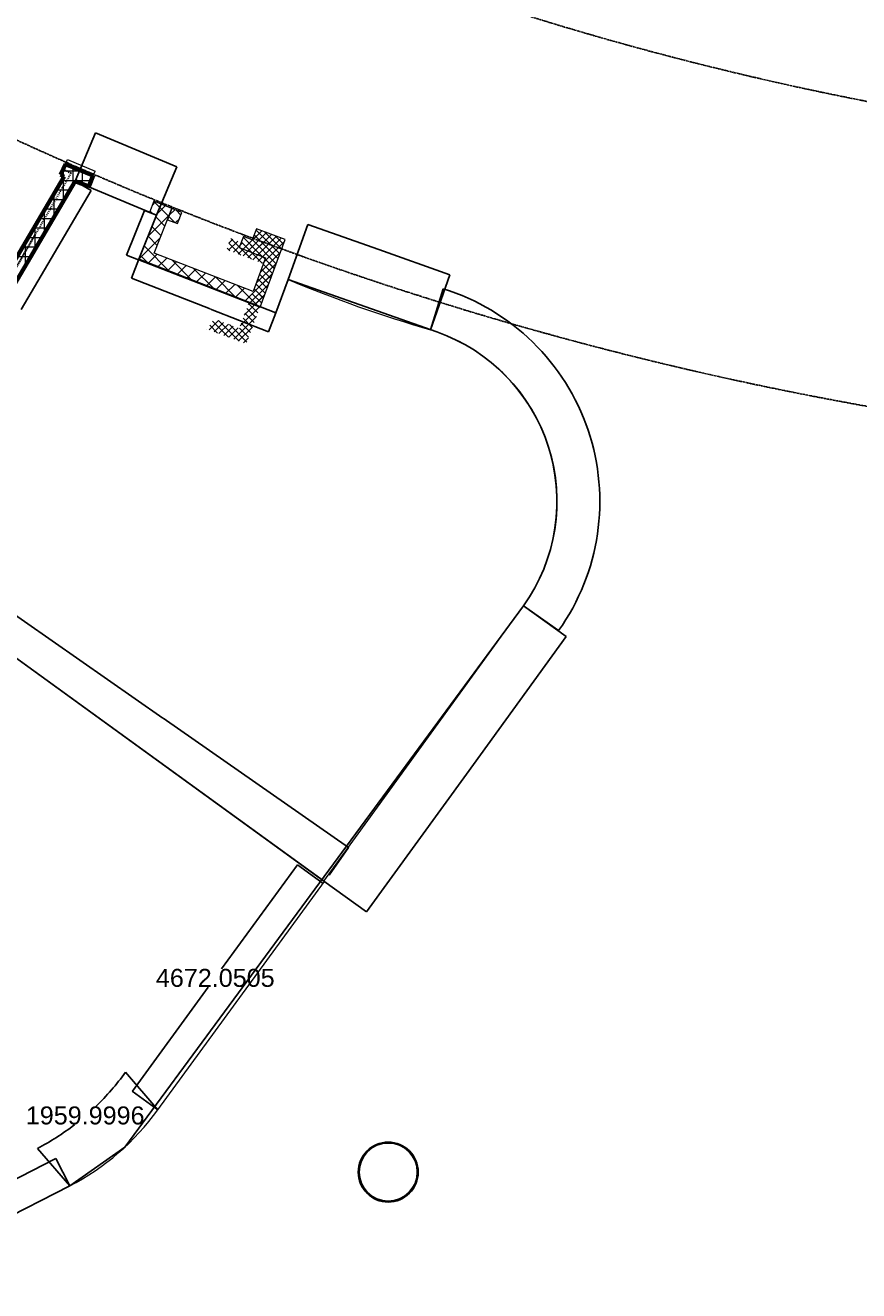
# Model space of a CAD drawing. Header units: millimetres. Extents: x 98667 to 994031, y -2704 to 533009.
# Tile 233 of 256: x 693224 to 707123, y 386311 to 407423. Entities that reach past the tile are written whole.
import ezdxf

# ---------------------------------------------------------------- set-up
doc = ezdxf.new("R2010")
doc.units = ezdxf.units.MM
doc.linetypes.add('DIVIDE', pattern=[31.75, 12.7, -6.35, 0, -6.35, 0, -6.35])
doc.linetypes.add('sp00000g0$0$CENTER', pattern=[50.800000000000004, 31.75, -6.35, 6.35, -6.35])
for name, color, linetype, lineweight in [('0_F&B AREA', 3, 'Continuous', 0), ('A-WALL-2HRS', 140, 'DIVIDE', 30), ('A-WALL-FNSH', 1, 'Continuous', 15), ('A-WALL-FULL', 6, 'Continuous', 70), ('A-WALL-PATT', 5, 'Continuous', 15)]:
    doc.layers.add(name, color=color, linetype=linetype, lineweight=lineweight)
for name, color, linetype in [('A-COL ENCLOUSER INNER', 1, 'Continuous'), ('A-COL ENCLOUSER OUTER', 6, 'Continuous'), ('A-WALL-PATT-50', 5, 'Continuous'), ('sp00000g0$0$S-GRID', 1, 'sp00000g0$0$CENTER'), ('STAIRCASE-7$0$A-WALL-HATCH', 253, 'Continuous')]:
    doc.layers.add(name, color=color, linetype=linetype)
doc.styles.get("Standard").update_dxf_attribs({"font": 'arial.ttf'})

msp = doc.modelspace()

# ---------------------------------------------------------------- linework, layer by layer
at = {"layer": '0_F&B AREA', "color": 251, "extrusion": (-9.956900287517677e-08, 8.032407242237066e-09, 0.999999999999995)}
for p, q in [((694056.8554085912, 404822.1146264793, -0.005154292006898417), (691639.9869525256, 400718.2548330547, -0.005361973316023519)), ((695410.3586732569, 404253.7668495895, -0.005014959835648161), (694056.8554085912, 404822.1146264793, -0.005154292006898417)), ((695112.1951568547, 403508.2875021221, -0.005038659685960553), (695410.3586732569, 404253.7668495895, -0.005014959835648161)), ((697402.2757068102, 402624.8302887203, -0.004803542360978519), (695112.1951568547, 403508.2875021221, -0.005038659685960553)), ((697609.5638204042, 403181.4051287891, -0.004787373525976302), (697402.2757068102, 402624.8302887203, -0.004803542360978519)), ((692108.8710970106, 397564.234263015, -0.005289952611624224), (698203.6588954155, 393145.3734255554, -0.004647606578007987)), ((698203.6588954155, 393145.3734255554, -0.004647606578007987), (701534.5616908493, 397739.5188537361, -0.00435285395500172))]:
    msp.add_line(p, q, dxfattribs=at)
at = {"layer": '0_F&B AREA', "color": 251, "extrusion": (2.005866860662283e-08, 2.112062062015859e-07, 0.9999999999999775)}
for p, q in [((698214.2325483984, 393137.7071882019, 0.001083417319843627), (692108.9325786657, 397564.2454999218, 0.0002709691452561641)), ((695435.0202764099, 389329.6822224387, 0.001943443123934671), (698214.2325483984, 393137.7071882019, 0.001083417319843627)), ((690640.3609118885, 386357.8533879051, 0.002667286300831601), (693965.6065308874, 388059.4387377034, 0.00224120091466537))]:
    msp.add_line(p, q, dxfattribs=at)
at = {"layer": '0_F&B AREA', "color": 251, "extrusion": (-9.956900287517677e-08, 8.032407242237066e-09, 0.999999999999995)}
for centre, radius, start, end in [((706011.9337959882, 423176.6598263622, -0.0710091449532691), 21688.93800137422, 247.2069677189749, 253.8556817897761), ((699090.326446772, 399478.5891215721, -0.07100914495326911), 2999.775212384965, 324.5681973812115, 72.72455114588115)]:
    msp.add_arc(centre, radius, start, end, dxfattribs=at)
at = {"layer": '0_F&B AREA', "color": 251, "extrusion": (2.005866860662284e-08, 2.11206206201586e-07, 0.9999999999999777)}
msp.add_arc((692021.6596082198, 391793.2189292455, 0.0981217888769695), 4209.518280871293, 297.5031870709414, 324.1807544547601, dxfattribs=at)
at = {"layer": 'A-COL ENCLOUSER INNER', "color": 251}
for radius in [494, 485]:
    msp.add_circle((699276.3323121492, 388289.8157814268), radius, dxfattribs=at)
at = {"layer": 'A-COL ENCLOUSER OUTER', "color": 251}
msp.add_circle((699276.3323121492, 388289.8157814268), 500, dxfattribs=at)
at = {"layer": 'A-WALL-2HRS', "color": 251}
for p, q in [((693984.7561415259, 404956.8864868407, -7.91282391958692e-05), (690558.3291333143, 399077.9685352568, -8.318475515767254e-05)), ((693986.0132593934, 404956.3062675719, -7.912869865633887e-05), (693853.0869574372, 405017.6580022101, -7.908011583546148e-05)), ((693986.0132593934, 404956.3062675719, -7.912869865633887e-05), (693853.0869574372, 405017.6580022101, -7.908011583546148e-05)), ((693986.0132593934, 404956.3062675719, -7.912869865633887e-05), (693853.0869574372, 405017.6580022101, -7.908011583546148e-05)), ((693986.0132593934, 404956.3062675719, -7.912869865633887e-05), (693853.0869574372, 405017.6580022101, -7.908011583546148e-05)), ((693984.7561415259, 404956.8864868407, -7.91282391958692e-05), (693853.0869574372, 405017.6580022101, -7.908011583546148e-05)), ((693382.740367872, 403923.9733875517, -7.984096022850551e-05), (690558.3291333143, 399077.9685352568, -8.318475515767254e-05))]:
    msp.add_line(p, q, dxfattribs=at)
at = {"layer": 'A-WALL-FNSH', "color": 251, "linetype": 'ByBlock'}
for p, q in [((693895.5589971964, 405109.3620990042, -7.901643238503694e-05), (693926.325822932, 405183.2092548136, -7.901643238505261e-05)), ((693926.325822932, 405183.2092548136), (694388.8971465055, 404990.4888838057)), ((694358.1221455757, 404916.6450367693), (694388.8971465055, 404990.4888838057)), ((695295.9434776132, 404302.3154450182, -2.293096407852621e-09), (695301.3141104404, 404316.3210261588))]:
    msp.add_line(p, q, dxfattribs=at)
at = {"layer": 'A-WALL-FULL', "color": 251}
for p, q in [((693811.2582804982, 404926.7286246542, -7.914327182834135e-05), (693895.113979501, 405108.3979895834, -7.90171019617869e-05)), ((693811.2955086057, 404926.8092780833, -7.914321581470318e-05), (693895.113979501, 405108.3979895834, -7.90171019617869e-05)), ((693811.2955086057, 404926.8092780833, -7.914321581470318e-05), (693895.113979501, 405108.3979895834, -7.90171019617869e-05)), ((693811.2955086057, 404926.8092780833, -7.914321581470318e-05), (693895.113979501, 405108.3979895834, -7.90171019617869e-05)), ((693811.2955086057, 404926.8092780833, -7.914321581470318e-05), (693895.113979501, 405108.3979895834, -7.90171019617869e-05)), ((694358.1221455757, 404916.6450367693), (693895.1139796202, 405108.3979891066, -7.9017101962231e-05)), ((690620.9685463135, 398988.1995561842, -8.32509557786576e-05), (694056.8603735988, 404822.1230576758, -7.922680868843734e-05)), ((693870.3618656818, 404899.5593009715), (693811.2582804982, 404926.7286246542, -7.914327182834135e-05)), ((694282.6384262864, 404731.4250248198, -7.929971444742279e-05), (694056.8554084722, 404822.1146262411, -7.922681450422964e-05)), ((694282.6432694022, 404731.4230795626, -7.92997160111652e-05), (694358.1221455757, 404916.6450367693))]:
    msp.add_line(p, q, dxfattribs=at)
at = {"layer": 'A-WALL-FULL', "color": 251, "linetype": 'ByBlock'}
for p, q in [((693895.096093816, 405108.3479600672), (693812.0478358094, 404926.4039397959)), ((693870.361865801, 404899.5593014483), (690493.9101809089, 399167.5831678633)), ((690621.2826416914, 398988.4906907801), (694056.8692014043, 404822.1309080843)), ((693812.0478358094, 404926.4039397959), (693870.361865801, 404899.5593014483)), ((694056.8692014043, 404822.1309080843), (694282.6472641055, 404731.4328821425)), ((694282.6472641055, 404731.4328821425), (694358.1221456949, 404916.6450372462))]:
    msp.add_line(p, q, dxfattribs=at)
at = {"layer": 'A-WALL-PATT', "color": 251, "linetype": 'Continuous'}
for p, q in [((694180.2592343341, 404988.6401987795), (693840.455545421, 404988.6401987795)), ((693862.3481527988, 404903.2483832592), (693862.3481527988, 405036.6030229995)), ((694021.0981527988, 404761.3915191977), (694021.0981527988, 405055.235063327)), ((694179.8481527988, 404772.7286412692), (694179.8481527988, 404988.8065959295)), ((694322.7691141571, 404829.8901987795), (693829.3229023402, 404829.8901987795)), ((693862.3481527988, 404491.8333612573), (693862.3481527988, 404885.9549570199)), ((694338.5981527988, 404868.7339875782), (694338.5981527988, 404924.5479384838)), ((693874.4546235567, 404512.3901987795), (693642.2978022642, 404512.3901987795)), ((693703.5981527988, 404222.2752033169), (693703.5981527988, 404616.4557027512)), ((693967.9467392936, 404671.1401987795), (693735.8103523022, 404671.1401987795)), ((693544.8481527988, 403952.7170453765), (693544.8481527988, 404346.9564484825)), ((693780.9625078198, 404353.6401987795), (693548.7852522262, 404353.6401987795)), ((695343.5231893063, 404282.1264468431), (695303.773527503, 404322.0958721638)), ((695342.9146707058, 404420.974998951), (695397.331289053, 404475.0924186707)), ((695616.7386649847, 404232.528318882), (695367.5175563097, 404483.127294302)), ((695403.0347957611, 404256.8745133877), (695557.2583990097, 404410.2501499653)), ((695625.3000330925, 404254.0276186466), (695716.5828232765, 404344.8085091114)), ((695818.7035181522, 404254.5747361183), (695737.0854717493, 404336.6440235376)), ((693687.4703920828, 404194.8901987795), (693455.2727021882, 404194.8901987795)), ((695268.5682725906, 403899.2572739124), (695625.3000330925, 404254.0276186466)), ((695552.7223731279, 404071.7706651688), (695399.2782510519, 404226.0631325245)), ((695716.7172825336, 404131.996950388), (695616.7386652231, 404232.5283187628)), ((695724.6367740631, 404128.928123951), (695798.2581505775, 404202.1447086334)), ((693500.4861606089, 403877.3901987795), (693268.2476021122, 403877.3901987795)), ((693593.9782763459, 404036.1401987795), (693361.7601521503, 404036.1401987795)), ((693386.0981527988, 403683.1588874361), (693386.0981527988, 404077.4571942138)), ((695119.876714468, 403527.4932126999), (695477.6832065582, 403883.332379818)), ((695424.6897886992, 403750.2553584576), (695270.8453069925, 403904.950398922)), ((695488.7060810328, 403911.0130118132), (695335.061778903, 404065.5067659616)), ((697173.7949132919, 403567.3750734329), (696856.0110317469, 403886.9158840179)), ((696858.6636128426, 403689.4893815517), (697166.8088319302, 403995.9403276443)), ((697020.6674466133, 403626.712417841), (697329.9694764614, 403934.3138144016)), ((697439.0852969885, 403525.7458525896), (697041.6652200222, 403925.363142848)), ((697500.119682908, 403689.5018984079), (697212.5464704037, 403978.6650146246)), ((693406.994044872, 403718.6401987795), (693174.7350520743, 403718.6401987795)), ((693227.3481527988, 403413.6007294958), (693227.3481527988, 403807.9579399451)), ((695647.8723630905, 403300.7110048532), (695206.6288353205, 403744.3940322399)), ((696809.5255055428, 403708.5305427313), (696792.948069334, 403725.1996304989)), ((697182.6712806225, 403563.9354548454), (697493.1301209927, 403872.6873013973)), ((693313.5019291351, 403559.8901987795), (693081.2225020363, 403559.8901987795)), ((695283.6029552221, 403441.8664742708), (695142.41236341, 403583.8376654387)), ((695265.8297071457, 403448.7536604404), (695421.0324320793, 403603.1030352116)), ((695427.8335413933, 403385.9766972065), (695583.0362665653, 403540.326072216)), ((695589.837375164, 403323.1997337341), (695745.0401003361, 403477.5491087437)), ((696012.1417710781, 403159.555535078), (695665.0835926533, 403508.5324912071)), ((697139.7052567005, 403297.3156177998), (697480.129576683, 403635.8681848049)), ((697378.0509109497, 403361.9898071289), (697222.0722481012, 403518.8308279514)), ((695751.8412091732, 403260.4227705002), (695907.0439343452, 403414.7721457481)), ((695913.8450434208, 403197.6458072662), (696069.0477685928, 403351.9951825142)), ((696376.4111791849, 403018.4000656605), (696029.3530006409, 403367.3770219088)), ((696075.8488771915, 403134.8688437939), (696231.051602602, 403289.2182190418)), ((696885.8680474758, 402820.9840273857), (697347.5334460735, 403280.1110539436)), ((697317.0165251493, 403198.233761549), (697161.1428507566, 403354.9692134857)), ((696237.8527112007, 403072.0918805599), (696393.055437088, 403226.4412560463)), ((696740.6805874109, 402877.2445957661), (696393.62240839, 403226.2215526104)), ((696399.8565452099, 403009.3149170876), (696555.0592710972, 403163.6642925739)), ((696561.860379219, 402946.537954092), (696717.0631048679, 403100.8873295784)), ((696723.8642134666, 402883.7609906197), (696879.0669391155, 403038.1103663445)), ((697104.9499952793, 402736.0891265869), (696757.8918162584, 403085.0660834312)), ((697255.9821394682, 403034.4777157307), (697100.2134540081, 403191.1075983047)), ((697194.9477535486, 402870.7216701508), (697039.2840567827, 403027.2459837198)), ((697047.8718812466, 402758.2070639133), (697214.9373157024, 402924.3539235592))]:
    msp.add_line(p, q, dxfattribs=at)
at = {"layer": 'A-WALL-PATT', "color": 251, "linetype": 'ByBlock'}
for p, q in [((695368.9000691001, 404486.6198249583), (695295.9434776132, 404302.3154450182)), ((695295.9434776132, 404302.3154450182), (695410.3586873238, 404253.7668436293)), ((695669.4037880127, 404364.7809265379), (695368.9000691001, 404486.6198249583)), ((695373.4359662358, 403621.546806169), (695669.4037880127, 404364.7809265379)), ((695410.3586873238, 404253.7668436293), (695112.1951565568, 403508.2875016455)), ((696861.1954455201, 403900.2105959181), (696789.4772864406, 403716.2992866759)), ((697009.6445234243, 403842.8988641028), (696861.1954455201, 403900.2105959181)), ((697081.5712793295, 404028.1349361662), (697009.6445234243, 403842.8988641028)), ((697559.1076221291, 403847.7673009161), (697081.5712793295, 404028.1349361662)), ((696789.4772864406, 403716.2992866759), (697231.7693168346, 403544.909820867)), ((697139.7430426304, 402722.6067178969), (697559.1076221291, 403847.7673009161)), ((695112.1951565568, 403508.2875016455), (697139.7430426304, 402722.6067178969)), ((697022.6372060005, 402982.4764643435), (695373.4359662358, 403621.546806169)), ((697231.7693168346, 403544.909820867), (697022.6372060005, 402982.4764643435))]:
    msp.add_line(p, q, dxfattribs=at)
at = {"layer": 'A-WALL-PATT', "color": 251}
for p, q in [((695668.9965019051, 404363.7581499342), (695595.4224487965, 404178.9990561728)), ((695835.4345834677, 404297.4798198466), (695668.9965019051, 404363.7581499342)), ((695763.7904830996, 404113.7559462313), (695835.4345834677, 404297.4798198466)), ((695595.4224489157, 404178.9990561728), (695763.7904830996, 404113.7559462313))]:
    msp.add_line(p, q, dxfattribs=at)
at = {"layer": 'A-WALL-PATT-50', "color": 251, "linetype": 'Continuous'}
for p, q in [((696855.31777668, 403574.2169156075), (697248.3891539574, 403965.1270709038)), ((696936.5549504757, 403543.0623967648), (697329.969476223, 403934.3138141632)), ((697009.0323956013, 403839.0313925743), (697166.8088316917, 403995.9403274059)), ((697018.010237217, 403512.1247923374), (697411.549798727, 403903.5005576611)), ((697438.5950411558, 403526.2388188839), (697042.0141165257, 403925.0123172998)), ((697469.2368875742, 403607.9914990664), (697073.1740694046, 404006.2440265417)), ((697078.4589028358, 404020.0211987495), (697085.2285089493, 404026.7535836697)), ((697499.8787344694, 403689.7441788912), (697212.5464708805, 403978.6650141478)), ((697530.5205811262, 403771.4968588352), (697391.8386051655, 403910.9455647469)), ((696633.1682113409, 403660.7349903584), (696588.4526084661, 403705.697811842)), ((696612.655425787, 403668.7238724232), (696767.3075077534, 403822.5256319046)), ((696815.8811044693, 403589.5758696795), (696619.9549274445, 403786.5852622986)), ((696620.8086230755, 403788.7772672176), (696686.2223749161, 403853.8313550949)), ((696996.8639168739, 403520.1563949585), (696651.810912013, 403867.1170916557)), ((696693.5428762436, 403637.2215535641), (696848.3926413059, 403791.2199091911)), ((696774.4303267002, 403605.719234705), (696929.47777462, 403759.9141862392)), ((697176.7596054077, 403451.8300545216), (696833.528586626, 403796.9586918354)), ((697377.311347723, 403362.7334593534), (696979.6942107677, 403762.5488988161)), ((697407.9531943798, 403444.4861394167), (697010.8541637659, 403843.7806081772)), ((697099.4655241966, 403481.1871879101), (697493.1301209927, 403872.6873013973)), ((697180.9208111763, 403450.2495832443), (697546.3139483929, 403813.6336817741)), ((697073.6558110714, 403119.6843054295), (697412.5289080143, 403456.6941785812)), ((697139.7052567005, 403297.3156177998), (697479.421428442, 403635.1639301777)), ((697007.6063656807, 402942.0529928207), (697345.6363883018, 403278.2244269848)), ((697285.3858075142, 403117.4754197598), (697130.678152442, 403273.038405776)), ((697316.027654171, 403199.2280997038), (697161.1428507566, 403354.9692134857)), ((697346.6695008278, 403280.9807795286), (697191.6075495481, 403436.9000207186)), ((696941.55692029, 402764.4216799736), (697278.7438681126, 403099.7546749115)), ((697224.102113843, 402953.9700603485), (697069.7487552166, 403109.1767911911)), ((697254.7439607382, 403035.7227400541), (697100.2134537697, 403191.1075985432)), ((696875.5074751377, 402586.7903680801), (697211.8513481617, 402921.2849237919)), ((697132.1765738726, 402708.7120206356), (696978.3546595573, 402863.3843690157)), ((697162.8184205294, 402790.4647003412), (697008.819357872, 402945.3151763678)), ((697193.4602674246, 402872.2173801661), (697039.2840567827, 403027.2459837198)), ((696809.458029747, 402409.1590554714), (697144.9588282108, 402742.815171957)), ((697040.2510339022, 402463.4539806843), (696886.9605637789, 402617.5919466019)), ((697070.8928804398, 402545.2066607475), (696917.425262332, 402699.5227540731)), ((697101.5347270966, 402626.9593406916), (696947.8899610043, 402781.453561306)), ((696290.0807938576, 402340.4176135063), (696447.3253612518, 402496.797604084)), ((696431.8345323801, 402287.2866784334), (696299.2865680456, 402420.5674597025)), ((696610.3042839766, 402220.3941582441), (696346.8359330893, 402485.3191444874)), ((696371.8334736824, 402309.7757666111), (696528.7455761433, 402465.8251202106)), ((696788.7740356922, 402153.5016382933), (696447.3901056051, 402496.772974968)), ((696453.5861535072, 402279.1339197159), (696610.1657910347, 402434.8526363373)), ((696535.3388335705, 402248.4920732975), (696691.5860059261, 402403.8801529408)), ((696917.6836466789, 402136.4432617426), (696627.4561539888, 402428.2753328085)), ((696698.8441932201, 402187.2083797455), (697078.06630826, 402564.3454201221)), ((696978.9673403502, 402299.9486211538), (696826.0311665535, 402453.7303318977)), ((697009.6091871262, 402381.7013009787), (696856.4958652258, 402535.6611391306)), ((696253.3647807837, 402354.1791981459), (696251.7372026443, 402355.8157746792)), ((696617.0915131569, 402217.8502266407), (696773.0062208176, 402372.9076693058)), ((696780.5968732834, 402156.5665330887), (697011.1737880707, 402385.8756685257)), ((696948.3254934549, 402218.1959412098), (696795.5664680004, 402371.7995243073)), ((696862.3495528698, 402125.9246866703), (696944.2812678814, 402207.4059169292))]:
    msp.add_line(p, q, dxfattribs=at)
at = {"layer": 'sp00000g0$0$S-GRID', "color": 251}
for radius in [58516.52103775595, 53516.52103775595]:
    msp.add_arc((717516.0981476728, 458678.1364651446), radius, 172.0000038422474, 270, dxfattribs=at)
at = {"layer": 'STAIRCASE-7$0$A-WALL-HATCH', "color": 251}
for p, q in [((694056.8796055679, 404822.1722521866), (694396.4465320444, 405630.8407513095)), ((694396.5428052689, 405630.6051001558), (695072.6952859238, 405346.6828008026)), ((695749.7141602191, 405062.3966952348), (695073.5616797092, 405346.3189945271)), ((695410.3828848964, 404253.8244693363), (695749.9498113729, 405062.4929684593)), ((690620.1813748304, 398990.0430379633, -0.0008428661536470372), (694056.8449618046, 404822.0897491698, -0.0008428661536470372)), ((694056.8449618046, 404822.0897491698, -0.0008428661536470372), (695410.3482411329, 404253.7419663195, -0.0008428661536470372)), ((694056.9230560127, 404822.0991916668), (694321.8845845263, 404666.0562695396)), ((694321.6381399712, 404665.9925115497), (693153.5675673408, 402682.6038379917)), ((695211.6333500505, 404333.0557029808), (695062.691012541, 403960.6651288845)), ((695410.3006572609, 404253.7900548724), (695211.5330670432, 404333.2896758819)), ((695410.3482411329, 404253.7419663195, -0.0008428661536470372), (695116.9946764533, 403520.2874367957, -0.0008428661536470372)), ((697609.5846511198, 403181.4640552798), (697933.9816260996, 404099.1269780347)), ((697934.0913419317, 404098.8972772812), (699119.2035972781, 403679.9560504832)), ((694913.6031660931, 403587.9107485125), (695062.5455036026, 403960.3013226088)), ((700305.3449976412, 403260.6510174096), (699120.2327422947, 403679.5922442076)), ((695112.1367834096, 403508.3108444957), (694913.3691931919, 403587.8104655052)), ((695116.9718746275, 403520.2292446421), (694993.5323927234, 403205.2014323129)), ((695116.9946764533, 403520.2874367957, -0.0008428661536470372), (697402.2529048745, 402624.7720964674, -0.0008428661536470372)), ((699981.177723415, 402343.0978104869), (700305.5746983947, 403260.7607332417)), ((694993.765655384, 403205.3033564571), (696309.5226266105, 402689.741388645)), ((697402.2529048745, 402624.7720964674, -0.0008428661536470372), (697609.5846510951, 403181.4640553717, -0.0008428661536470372)), ((697609.5846510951, 403181.4640553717, -0.0008428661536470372), (700087.828731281, 402307.65973146, -0.0008428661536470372)), ((699981.1754529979, 402343.0985642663), (700193.8354275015, 403026.9030034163)), ((697278.711498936, 402309.9775468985), (696310.4510904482, 402689.3775823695)), ((697402.2529049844, 402624.7720965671), (697278.8134230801, 402309.7442842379)), ((692428.966970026, 398022.0786166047), (695519.976491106, 395862.5222933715)), ((701534.6126162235, 397739.4826200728, -0.0008428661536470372), (694883.8386205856, 388706.4770451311, -0.0008428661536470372)), ((701534.6126162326, 397739.4826203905), (702118.1030066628, 397324.329949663)), ((701534.6632157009, 397739.4459329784), (702246.5251602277, 397223.311228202)), ((702246.2737749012, 397223.2711605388), (700581.0344619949, 394926.5441929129)), ((698611.5069100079, 393702.6020410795), (695520.497388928, 395862.1583643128)), ((698915.5313717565, 392629.4534190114), (700580.7706846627, 394926.1803866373)), ((698291.741941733, 393244.6027413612), (698611.757554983, 393702.6465056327)), ((697763.2665974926, 393414.3256929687), (696497.8948772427, 391680.9655211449)), ((698189.6911911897, 393103.2539756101), (697763.2273456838, 393414.5772069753)), ((698203.7094948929, 393145.3367384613), (698915.5714394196, 392629.2020336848)), ((695008.7574647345, 389641.0815566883), (696274.1291849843, 391374.4417285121)), ((695434.9794029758, 389329.7295047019), (694893.7750295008, 389955.7930548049)), ((695434.9697962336, 389329.7190735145), (695008.5059507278, 389641.0423048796)), ((693965.5656574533, 388059.4860199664), (693424.3612839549, 388685.5495700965)), ((694883.8386205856, 388706.4770451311, -0.0008428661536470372), (693965.6065308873, 388059.438737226, -0.0008428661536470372)), ((693732.9455629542, 388513.7106944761), (692370.1880208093, 387816.3642318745)), ((693965.5780597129, 388059.4943766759), (693733.0238048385, 388513.9529303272)), ((693965.6065308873, 388059.438737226, -0.0008428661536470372), (690548.3190938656, 386310.7539568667, -0.0008428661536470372))]:
    msp.add_line(p, q, dxfattribs=at)
for centre, radius, start, end in [((699090.3264467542, 399478.5891214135), 3715.767184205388, 18.64933455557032, 72.721775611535), ((699090.3101564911, 399478.5429198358, -0.0008428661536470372), 2999.824201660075, 324.5690967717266, 70.57785428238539), ((699090.3264467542, 399478.5891214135), 3715.767184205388, 324.5709729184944, 18.64341402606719), ((691480.532076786, 392419.1935888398), 4209.5182809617, 313.8906256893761, 324.1783044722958), ((691480.532076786, 392419.1935888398), 4209.5182809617, 297.5056370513, 307.4879469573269)]:
    msp.add_arc(centre, radius, start, end, dxfattribs=at)
at = {"layer": 'STAIRCASE-7$0$A-WALL-HATCH', "color": 251, "linetype": 'Continuous'}
msp.add_arc((702610.3029490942, 400666.5441405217), 0.1470450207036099, 359.9999999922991, 180.0000000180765, dxfattribs=at)
at = {"layer": 'STAIRCASE-7$0$A-WALL-HATCH', "color": 251}
for points in [[(694396.5544200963, 405630.6327605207), (694396.5311904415, 405630.5774397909), (694396.3768430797, 405630.6747891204)], [(695749.7257750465, 405062.4243555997), (695749.7025453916, 405062.3690348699), (695749.8801224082, 405062.3270062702)], [(694321.6122897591, 404666.0077354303), (694321.6639901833, 404665.9772876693), (694321.7294832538, 404666.1476128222)], [(695211.6054953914, 404333.0668438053), (695211.6612047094, 404333.0445621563), (695211.7001949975, 404333.222830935)], [(697934.1013406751, 404098.9255619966), (697934.0813431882, 404098.8689925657), (697933.9216336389, 404098.9572697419)], [(694913.575311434, 403587.921889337), (694913.631020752, 403587.899607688), (694913.5363211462, 403587.7436205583)], [(700305.3549963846, 403260.6793021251), (700305.3349988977, 403260.6227326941), (700305.5147059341, 403260.5910249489)], [(694993.7766002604, 403205.3312886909), (694993.7547105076, 403205.2754242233), (694993.5980619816, 403205.3690257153)], [(700193.9449425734, 403026.6490191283), (700193.962761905, 403026.7063119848), (700193.7819736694, 403026.7311235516)], [(697278.7224438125, 402310.0054791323), (697278.7005540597, 402309.9496146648), (697278.8790923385, 402309.9118776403)], [(702118.0851346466, 397324.5635779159), (702118.0362454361, 397324.5983607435), (702117.9563415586, 397324.4343016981)], [(702246.249487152, 397223.2887703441), (702246.2980626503, 397223.2535507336), (702246.3794337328, 397223.4168870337)], [(698611.5240917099, 393702.6266335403), (698611.4897283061, 393702.5774486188), (698611.654464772, 393702.4989508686)], [(697763.242367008, 393414.3433814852), (697763.2908279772, 393414.3080044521), (697763.3727285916, 393414.4710758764)], [(698915.5070840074, 392629.4710288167), (698915.5556595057, 392629.4358092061), (698915.4257129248, 392629.3076925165)], [(694893.763074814, 389955.5284854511), (694893.8117261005, 389955.4933706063), (694893.8927449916, 389955.6568818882)], [(695008.7332342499, 389641.0992452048), (695008.7816952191, 389641.0638681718), (695008.6513336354, 389640.9361737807)], [(693424.6525095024, 388685.4699149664), (693424.6248004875, 388685.5231334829), (693424.4789994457, 388685.4133971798)], [(693732.9318967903, 388513.7374009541), (693732.9592291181, 388513.6839879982), (693733.1058018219, 388513.7926914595)]]:
    msp.add_solid(points, dxfattribs=at)

# ---------------------------------------------------------------- texts
for s, height, p in [('1467.9885', 0.18, (695072.5254950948, 405346.4124324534)), ('802.8954', 0.18, (695062.0948337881, 403960.3947605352)), ('2515.4148', 0.18, (699119.1256800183, 403679.685682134)), ('2454.4557', 0.18, (696309.3945529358, 402689.4710202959)), ('5662.6291', 0.18, (702610.4763188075, 400666.5291978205)), ('7542.3543', 0.18, (695519.6423629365, 395862.2519250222)), ('5674.6006', 0.18, (700580.3087943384, 394926.2738245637)), ('4672.0505', 300, (695401.1893844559, 391380.2616057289)), ('1959.9996', 300, (693231.7259069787, 389084.8390702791))]:
    msp.add_text(s, height=height, dxfattribs=at).set_placement(p)

doc.saveas('drawing.dxf')
